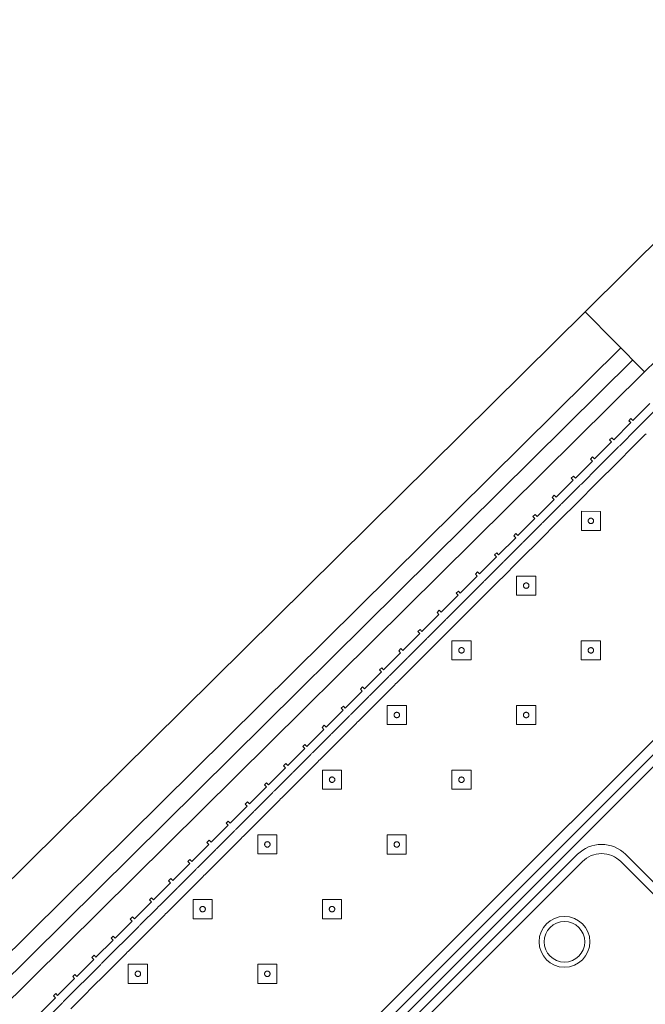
# Model space of a CAD drawing. Header units: metres. Extents: x 2232.4 to 2275.2, y 411.9 to 437.5.
# Tile 5 of 19: x 2241.7 to 2243.5, y 434.3 to 437.2. Entities that reach past the tile are written whole.
import ezdxf

# ---------------------------------------------------------------- set-up
doc = ezdxf.new("R2010")
doc.units = ezdxf.units.M
doc.layers.add('DOOR', color=5, linetype='Continuous')
doc.layers.add('WALL NEW', color=40, linetype='Continuous')
doc.layers.add('NC_N1_BANQUETTES', color=7, linetype='Continuous', lineweight=13)
doc.layers.add('NC_N1_TABLES', color=7, linetype='Continuous', lineweight=13)

# ---------------------------------------------------------------- blocks, each defined once
blk = doc.blocks.new('RP_MODERN_EXTENDED_TRIANGLE_L')
at = {"color": 0, "linetype": 'Continuous', "lineweight": -2}
for points in [[(3.96, 0.035), (3.889, 0.035), (3.889, 0.027), (3.88, 0.027), (3.88, 0.035), (3.809, 0.035), (3.809, 0.027), (3.8, 0.027), (3.8, 0.035), (3.729, 0.035), (3.729, 0.027), (3.72, 0.027), (3.72, 0.035), (3.649, 0.035), (3.649, 0.027), (3.64, 0.027), (3.64, 0.035), (3.569, 0.035), (3.569, 0.027), (3.56, 0.027), (3.56, 0.035), (3.489, 0.035), (3.489, 0.027), (3.48, 0.027), (3.48, 0.035), (3.409, 0.035), (3.409, 0.027), (3.4, 0.027), (3.4, 0.035), (3.329, 0.035), (3.329, 0.027), (3.32, 0.027), (3.32, 0.035), (3.249, 0.035), (3.249, 0.027), (3.24, 0.027), (3.24, 0.035), (3.169, 0.035), (3.169, 0.027), (3.16, 0.027), (3.16, 0.035), (3.089, 0.035), (3.089, 0.027), (3.08, 0.027), (3.08, 0.035), (3.009, 0.035), (3.009, 0.027), (3, 0.027), (3, 0.035), (2.929, 0.035), (2.929, 0.027), (2.92, 0.027), (2.92, 0.035), (2.849, 0.035), (2.849, 0.027), (2.84, 0.027), (2.84, 0.035), (2.769, 0.035), (2.769, 0.027), (2.76, 0.027), (2.76, 0.035), (2.689, 0.035), (2.689, 0.027), (2.68, 0.027), (2.68, 0.035), (2.609, 0.035), (2.609, 0.027), (2.6, 0.027), (2.6, 0.035), (2.529, 0.035), (2.529, 0.027), (2.52, 0.027), (2.52, 0.035), (2.449, 0.035), (2.449, 0.027), (2.44, 0.027), (2.44, 0.035), (2.369, 0.035), (2.369, 0.027), (2.36, 0.027), (2.36, 0.035), (2.289, 0.035), (2.289, 0.027), (2.28, 0.027), (2.28, 0.035), (2.209, 0.035), (2.209, 0.027), (2.2, 0.027), (2.2, 0.035), (2.129, 0.035), (2.129, 0.027), (2.12, 0.027), (2.12, 0.035), (2.049, 0.035), (2.049, 0.027), (2.04, 0.027), (2.04, 0.035), (1.969, 0.035), (1.969, 0.027), (1.96, 0.027), (1.96, 0.035), (1.889, 0.035), (1.889, 0.027), (1.88, 0.027), (1.88, 0.035), (1.809, 0.035), (1.809, 0.027), (1.8, 0.027), (1.8, 0.035), (1.729, 0.035), (1.729, 0.027), (1.72, 0.027), (1.72, 0.035), (1.649, 0.035), (1.649, 0.027), (1.64, 0.027), (1.64, 0.035), (1.569, 0.035), (1.569, 0.027), (1.56, 0.027), (1.56, 0.035), (1.489, 0.035), (1.489, 0.027), (1.48, 0.027), (1.48, 0.035), (1.409, 0.035)], [(0.8, 4.1), (0.8, 0.8), (4.1, 0.8)], [(3.96, 0.06), (3.889, 0.06), (3.8865, 0.0599), (3.8845, 0.0596), (3.8825, 0.0599), (3.88, 0.06), (3.809, 0.06), (3.8065, 0.0599), (3.8045, 0.0596), (3.8025, 0.0599), (3.8, 0.06), (3.729, 0.06), (3.7265, 0.0599), (3.7245, 0.0596), (3.7225, 0.0599), (3.72, 0.06), (3.649, 0.06), (3.6465, 0.0599), (3.6445, 0.0596), (3.6425, 0.0599), (3.64, 0.06), (3.569, 0.06), (3.5665, 0.0599), (3.5645, 0.0596), (3.5625, 0.0599), (3.56, 0.06), (3.489, 0.06), (3.4865, 0.0599), (3.4845, 0.0596), (3.4825, 0.0599), (3.48, 0.06), (3.409, 0.06), (3.4065, 0.0599), (3.4045, 0.0596), (3.4025, 0.0599), (3.4, 0.06), (3.329, 0.06), (3.3265, 0.0599), (3.3245, 0.0596), (3.3225, 0.0599), (3.32, 0.06), (3.249, 0.06), (3.2465, 0.0599), (3.2445, 0.0596), (3.2425, 0.0599), (3.24, 0.06), (3.169, 0.06), (3.1665, 0.0599), (3.1645, 0.0596), (3.1625, 0.0599), (3.16, 0.06), (3.089, 0.06), (3.0865, 0.0599), (3.0845, 0.0596), (3.0825, 0.0599), (3.08, 0.06), (3.009, 0.06), (3.0065, 0.0599), (3.0045, 0.0596), (3.0025, 0.0599), (3, 0.06), (2.929, 0.06), (2.9265, 0.0599), (2.9245, 0.0596), (2.9225, 0.0599), (2.92, 0.06), (2.849, 0.06), (2.8465, 0.0599), (2.8445, 0.0596), (2.8425, 0.0599), (2.84, 0.06), (2.769, 0.06), (2.7665, 0.0599), (2.7645, 0.0596), (2.7625, 0.0599), (2.76, 0.06), (2.689, 0.06), (2.6865, 0.0599), (2.6845, 0.0596), (2.6825, 0.0599), (2.68, 0.06), (2.609, 0.06), (2.6065, 0.0599), (2.6045, 0.0596), (2.6025, 0.0599), (2.6, 0.06), (2.529, 0.06), (2.5265, 0.0599), (2.5245, 0.0596), (2.5225, 0.0599), (2.52, 0.06), (2.449, 0.06), (2.4465, 0.0599), (2.4445, 0.0596), (2.4425, 0.0599), (2.44, 0.06), (2.369, 0.06), (2.3665, 0.0599), (2.3645, 0.0596), (2.3625, 0.0599), (2.36, 0.06), (2.289, 0.06), (2.2865, 0.0599), (2.2845, 0.0596), (2.2825, 0.0599), (2.28, 0.06), (2.209, 0.06), (2.2065, 0.0599), (2.2045, 0.0596), (2.2025, 0.0599), (2.2, 0.06), (2.129, 0.06), (2.1265, 0.0599), (2.1245, 0.0596), (2.1225, 0.0599), (2.12, 0.06), (2.049, 0.06), (2.0465, 0.0599), (2.0445, 0.0596), (2.0425, 0.0599), (2.04, 0.06), (1.969, 0.06), (1.9665, 0.0599), (1.9645, 0.0596), (1.9625, 0.0599), (1.96, 0.06), (1.889, 0.06), (1.8865, 0.0599), (1.8845, 0.0596), (1.8825, 0.0599), (1.88, 0.06), (1.809, 0.06), (1.8065, 0.0599), (1.8045, 0.0596), (1.8025, 0.0599), (1.8, 0.06), (1.729, 0.06), (1.7265, 0.0599), (1.7245, 0.0596), (1.7225, 0.0599), (1.72, 0.06), (1.649, 0.06), (1.6465, 0.0599), (1.6445, 0.0596), (1.6425, 0.0599), (1.64, 0.06), (1.569, 0.06), (1.5665, 0.0599), (1.5645, 0.0596), (1.5625, 0.0599), (1.56, 0.06), (1.489, 0.06), (1.4865, 0.0599), (1.4845, 0.0596), (1.4825, 0.0599), (1.48, 0.06), (1.409, 0.06)], [(0.775, 4.1), (0.775, 0.8), (0.7751, 0.7975), (0.7755, 0.7951), (0.7761, 0.7927), (0.7769, 0.7904), (0.778, 0.7882), (0.7792, 0.7861), (0.7807, 0.7841), (0.7823, 0.7823), (0.7841, 0.7807), (0.7861, 0.7792), (0.7882, 0.778), (0.7904, 0.7769), (0.7927, 0.7761), (0.7951, 0.7755), (0.7975, 0.7751), (0.8, 0.775), (4.1, 0.775)], [(3.88, 0.09), (3.809, 0.09), (3.8045, 0.0898), (3.8, 0.09), (3.729, 0.09), (3.7245, 0.0898), (3.72, 0.09), (3.649, 0.09), (3.6445, 0.0898), (3.64, 0.09), (3.569, 0.09), (3.5645, 0.0898), (3.56, 0.09), (3.489, 0.09), (3.4845, 0.0898), (3.48, 0.09), (3.409, 0.09), (3.4045, 0.0898), (3.4, 0.09), (3.329, 0.09), (3.3245, 0.0898), (3.32, 0.09), (3.249, 0.09), (3.2445, 0.0898), (3.24, 0.09), (3.169, 0.09), (3.1645, 0.0898), (3.16, 0.09), (3.089, 0.09), (3.0845, 0.0898), (3.08, 0.09), (3.009, 0.09), (3.0045, 0.0898), (3, 0.09), (2.929, 0.09), (2.9245, 0.0898), (2.92, 0.09), (2.849, 0.09), (2.8445, 0.0898), (2.84, 0.09), (2.769, 0.09), (2.7645, 0.0898), (2.76, 0.09), (2.689, 0.09), (2.6845, 0.0898), (2.68, 0.09), (2.609, 0.09), (2.6045, 0.0898), (2.6, 0.09), (2.529, 0.09), (2.5245, 0.0898), (2.52, 0.09), (2.449, 0.09), (2.4445, 0.0898), (2.44, 0.09), (2.369, 0.09), (2.3645, 0.0898), (2.36, 0.09), (2.289, 0.09), (2.2845, 0.0898), (2.28, 0.09), (2.209, 0.09), (2.2045, 0.0898), (2.2, 0.09), (2.129, 0.09), (2.1245, 0.0898), (2.12, 0.09), (2.049, 0.09), (2.0445, 0.0898), (2.04, 0.09), (1.969, 0.09), (1.9645, 0.0898), (1.96, 0.09), (1.889, 0.09), (1.8845, 0.0898), (1.88, 0.09), (1.809, 0.09), (1.8045, 0.0898), (1.8, 0.09), (1.729, 0.09), (1.7245, 0.0898), (1.72, 0.09), (1.649, 0.09), (1.6445, 0.0898), (1.64, 0.09), (1.569, 0.09), (1.5645, 0.0898), (1.56, 0.09), (1.489, 0.09), (1.4845, 0.0898), (1.48, 0.09)], [(0.745, 4.1), (0.745, 0.8), (0.7453, 0.7946), (0.7461, 0.7893), (0.7474, 0.784), (0.7492, 0.779), (0.7515, 0.7741), (0.7543, 0.7694), (0.7575, 0.7651), (0.7611, 0.7611), (0.7651, 0.7575), (0.7694, 0.7543), (0.7741, 0.7515), (0.779, 0.7492), (0.784, 0.7474), (0.7893, 0.7461), (0.7946, 0.7453), (0.8, 0.745), (4.1, 0.745)]]:
    blk.add_lwpolyline(points, dxfattribs=at)
for points in [[(2.047, 0.387), (2.087, 0.427), (2.047, 0.467), (2.007, 0.427)], [(2.317, 0.387), (2.357, 0.427), (2.317, 0.467), (2.277, 0.427)], [(2.587, 0.387), (2.627, 0.427), (2.587, 0.467), (2.547, 0.427)], [(2.857, 0.387), (2.897, 0.427), (2.857, 0.467), (2.817, 0.427)], [(3.127, 0.387), (3.167, 0.427), (3.127, 0.467), (3.087, 0.427)], [(3.397, 0.387), (3.437, 0.427), (3.397, 0.467), (3.357, 0.427)], [(2.055, 0.427), (2.055, 0.4262), (2.0548, 0.4254), (2.0547, 0.4247), (2.0544, 0.4239), (2.0541, 0.4232), (2.0537, 0.4226), (2.0532, 0.4219), (2.0527, 0.4213), (2.0521, 0.4208), (2.0514, 0.4203), (2.0508, 0.4199), (2.0501, 0.4196), (2.0493, 0.4193), (2.0486, 0.4192), (2.0478, 0.419), (2.047, 0.419), (2.0462, 0.419), (2.0454, 0.4192), (2.0447, 0.4193), (2.0439, 0.4196), (2.0432, 0.4199), (2.0426, 0.4203), (2.0419, 0.4208), (2.0413, 0.4213), (2.0408, 0.4219), (2.0403, 0.4226), (2.0399, 0.4232), (2.0396, 0.4239), (2.0393, 0.4247), (2.0392, 0.4254), (2.039, 0.4262), (2.039, 0.427), (2.039, 0.4278), (2.0392, 0.4286), (2.0393, 0.4293), (2.0396, 0.4301), (2.0399, 0.4308), (2.0403, 0.4314), (2.0408, 0.4321), (2.0413, 0.4327), (2.0419, 0.4332), (2.0426, 0.4337), (2.0432, 0.4341), (2.0439, 0.4344), (2.0447, 0.4347), (2.0454, 0.4348), (2.0462, 0.435), (2.047, 0.435), (2.0478, 0.435), (2.0486, 0.4348), (2.0493, 0.4347), (2.0501, 0.4344), (2.0508, 0.4341), (2.0514, 0.4337), (2.0521, 0.4332), (2.0527, 0.4327), (2.0532, 0.4321), (2.0537, 0.4314), (2.0541, 0.4308), (2.0544, 0.4301), (2.0547, 0.4293), (2.0548, 0.4286), (2.055, 0.4278)], [(2.325, 0.427), (2.325, 0.4262), (2.3248, 0.4254), (2.3247, 0.4247), (2.3244, 0.4239), (2.3241, 0.4232), (2.3237, 0.4226), (2.3232, 0.4219), (2.3227, 0.4213), (2.3221, 0.4208), (2.3214, 0.4203), (2.3208, 0.4199), (2.3201, 0.4196), (2.3193, 0.4193), (2.3186, 0.4192), (2.3178, 0.419), (2.317, 0.419), (2.3162, 0.419), (2.3154, 0.4192), (2.3147, 0.4193), (2.3139, 0.4196), (2.3132, 0.4199), (2.3126, 0.4203), (2.3119, 0.4208), (2.3113, 0.4213), (2.3108, 0.4219), (2.3103, 0.4226), (2.3099, 0.4232), (2.3096, 0.4239), (2.3093, 0.4247), (2.3092, 0.4254), (2.309, 0.4262), (2.309, 0.427), (2.309, 0.4278), (2.3092, 0.4286), (2.3093, 0.4293), (2.3096, 0.4301), (2.3099, 0.4308), (2.3103, 0.4314), (2.3108, 0.4321), (2.3113, 0.4327), (2.3119, 0.4332), (2.3126, 0.4337), (2.3132, 0.4341), (2.3139, 0.4344), (2.3147, 0.4347), (2.3154, 0.4348), (2.3162, 0.435), (2.317, 0.435), (2.3178, 0.435), (2.3186, 0.4348), (2.3193, 0.4347), (2.3201, 0.4344), (2.3208, 0.4341), (2.3214, 0.4337), (2.3221, 0.4332), (2.3227, 0.4327), (2.3232, 0.4321), (2.3237, 0.4314), (2.3241, 0.4308), (2.3244, 0.4301), (2.3247, 0.4293), (2.3248, 0.4286), (2.325, 0.4278)], [(2.595, 0.427), (2.595, 0.4262), (2.5948, 0.4254), (2.5947, 0.4247), (2.5944, 0.4239), (2.5941, 0.4232), (2.5937, 0.4226), (2.5932, 0.4219), (2.5927, 0.4213), (2.5921, 0.4208), (2.5914, 0.4203), (2.5908, 0.4199), (2.5901, 0.4196), (2.5893, 0.4193), (2.5886, 0.4192), (2.5878, 0.419), (2.587, 0.419), (2.5862, 0.419), (2.5854, 0.4192), (2.5847, 0.4193), (2.5839, 0.4196), (2.5832, 0.4199), (2.5826, 0.4203), (2.5819, 0.4208), (2.5813, 0.4213), (2.5808, 0.4219), (2.5803, 0.4226), (2.5799, 0.4232), (2.5796, 0.4239), (2.5793, 0.4247), (2.5792, 0.4254), (2.579, 0.4262), (2.579, 0.427), (2.579, 0.4278), (2.5792, 0.4286), (2.5793, 0.4293), (2.5796, 0.4301), (2.5799, 0.4308), (2.5803, 0.4314), (2.5808, 0.4321), (2.5813, 0.4327), (2.5819, 0.4332), (2.5826, 0.4337), (2.5832, 0.4341), (2.5839, 0.4344), (2.5847, 0.4347), (2.5854, 0.4348), (2.5862, 0.435), (2.587, 0.435), (2.5878, 0.435), (2.5886, 0.4348), (2.5893, 0.4347), (2.5901, 0.4344), (2.5908, 0.4341), (2.5914, 0.4337), (2.5921, 0.4332), (2.5927, 0.4327), (2.5932, 0.4321), (2.5937, 0.4314), (2.5941, 0.4308), (2.5944, 0.4301), (2.5947, 0.4293), (2.5948, 0.4286), (2.595, 0.4278)], [(2.865, 0.427), (2.865, 0.4262), (2.8648, 0.4254), (2.8647, 0.4247), (2.8644, 0.4239), (2.8641, 0.4232), (2.8637, 0.4226), (2.8632, 0.4219), (2.8627, 0.4213), (2.8621, 0.4208), (2.8614, 0.4203), (2.8608, 0.4199), (2.8601, 0.4196), (2.8593, 0.4193), (2.8586, 0.4192), (2.8578, 0.419), (2.857, 0.419), (2.8562, 0.419), (2.8554, 0.4192), (2.8547, 0.4193), (2.8539, 0.4196), (2.8532, 0.4199), (2.8526, 0.4203), (2.8519, 0.4208), (2.8513, 0.4213), (2.8508, 0.4219), (2.8503, 0.4226), (2.8499, 0.4232), (2.8496, 0.4239), (2.8493, 0.4247), (2.8492, 0.4254), (2.849, 0.4262), (2.849, 0.427), (2.849, 0.4278), (2.8492, 0.4286), (2.8493, 0.4293), (2.8496, 0.4301), (2.8499, 0.4308), (2.8503, 0.4314), (2.8508, 0.4321), (2.8513, 0.4327), (2.8519, 0.4332), (2.8526, 0.4337), (2.8532, 0.4341), (2.8539, 0.4344), (2.8547, 0.4347), (2.8554, 0.4348), (2.8562, 0.435), (2.857, 0.435), (2.8578, 0.435), (2.8586, 0.4348), (2.8593, 0.4347), (2.8601, 0.4344), (2.8608, 0.4341), (2.8614, 0.4337), (2.8621, 0.4332), (2.8627, 0.4327), (2.8632, 0.4321), (2.8637, 0.4314), (2.8641, 0.4308), (2.8644, 0.4301), (2.8647, 0.4293), (2.8648, 0.4286), (2.865, 0.4278)], [(3.135, 0.427), (3.135, 0.4262), (3.1348, 0.4254), (3.1347, 0.4247), (3.1344, 0.4239), (3.1341, 0.4232), (3.1337, 0.4226), (3.1332, 0.4219), (3.1327, 0.4213), (3.1321, 0.4208), (3.1314, 0.4203), (3.1308, 0.4199), (3.1301, 0.4196), (3.1293, 0.4193), (3.1286, 0.4192), (3.1278, 0.419), (3.127, 0.419), (3.1262, 0.419), (3.1254, 0.4192), (3.1247, 0.4193), (3.1239, 0.4196), (3.1232, 0.4199), (3.1226, 0.4203), (3.1219, 0.4208), (3.1213, 0.4213), (3.1208, 0.4219), (3.1203, 0.4226), (3.1199, 0.4232), (3.1196, 0.4239), (3.1193, 0.4247), (3.1192, 0.4254), (3.119, 0.4262), (3.119, 0.427), (3.119, 0.4278), (3.1192, 0.4286), (3.1193, 0.4293), (3.1196, 0.4301), (3.1199, 0.4308), (3.1203, 0.4314), (3.1208, 0.4321), (3.1213, 0.4327), (3.1219, 0.4332), (3.1226, 0.4337), (3.1232, 0.4341), (3.1239, 0.4344), (3.1247, 0.4347), (3.1254, 0.4348), (3.1262, 0.435), (3.127, 0.435), (3.1278, 0.435), (3.1286, 0.4348), (3.1293, 0.4347), (3.1301, 0.4344), (3.1308, 0.4341), (3.1314, 0.4337), (3.1321, 0.4332), (3.1327, 0.4327), (3.1332, 0.4321), (3.1337, 0.4314), (3.1341, 0.4308), (3.1344, 0.4301), (3.1347, 0.4293), (3.1348, 0.4286), (3.135, 0.4278)], [(3.405, 0.427), (3.405, 0.4262), (3.4048, 0.4254), (3.4047, 0.4247), (3.4044, 0.4239), (3.4041, 0.4232), (3.4037, 0.4226), (3.4032, 0.4219), (3.4027, 0.4213), (3.4021, 0.4208), (3.4014, 0.4203), (3.4008, 0.4199), (3.4001, 0.4196), (3.3993, 0.4193), (3.3986, 0.4192), (3.3978, 0.419), (3.397, 0.419), (3.3962, 0.419), (3.3954, 0.4192), (3.3947, 0.4193), (3.3939, 0.4196), (3.3932, 0.4199), (3.3926, 0.4203), (3.3919, 0.4208), (3.3913, 0.4213), (3.3908, 0.4219), (3.3903, 0.4226), (3.3899, 0.4232), (3.3896, 0.4239), (3.3893, 0.4247), (3.3892, 0.4254), (3.389, 0.4262), (3.389, 0.427), (3.389, 0.4278), (3.3892, 0.4286), (3.3893, 0.4293), (3.3896, 0.4301), (3.3899, 0.4308), (3.3903, 0.4314), (3.3908, 0.4321), (3.3913, 0.4327), (3.3919, 0.4332), (3.3926, 0.4337), (3.3932, 0.4341), (3.3939, 0.4344), (3.3947, 0.4347), (3.3954, 0.4348), (3.3962, 0.435), (3.397, 0.435), (3.3978, 0.435), (3.3986, 0.4348), (3.3993, 0.4347), (3.4001, 0.4344), (3.4008, 0.4341), (3.4014, 0.4337), (3.4021, 0.4332), (3.4027, 0.4327), (3.4032, 0.4321), (3.4037, 0.4314), (3.4041, 0.4308), (3.4044, 0.4301), (3.4047, 0.4293), (3.4048, 0.4286), (3.405, 0.4278)], [(1.777, 0.117), (1.817, 0.157), (1.777, 0.197), (1.737, 0.157)], [(2.047, 0.117), (2.087, 0.157), (2.047, 0.197), (2.007, 0.157)], [(2.317, 0.117), (2.357, 0.157), (2.317, 0.197), (2.277, 0.157)], [(2.587, 0.117), (2.627, 0.157), (2.587, 0.197), (2.547, 0.157)], [(2.857, 0.117), (2.897, 0.157), (2.857, 0.197), (2.817, 0.157)], [(3.127, 0.117), (3.167, 0.157), (3.127, 0.197), (3.087, 0.157)], [(3.397, 0.117), (3.437, 0.157), (3.397, 0.197), (3.357, 0.157)], [(3.667, 0.117), (3.707, 0.157), (3.667, 0.197), (3.627, 0.157)], [(1.785, 0.157), (1.785, 0.1562), (1.7848, 0.1554), (1.7847, 0.1547), (1.7844, 0.1539), (1.7841, 0.1532), (1.7837, 0.1526), (1.7832, 0.1519), (1.7827, 0.1513), (1.7821, 0.1508), (1.7814, 0.1503), (1.7808, 0.1499), (1.7801, 0.1496), (1.7793, 0.1493), (1.7786, 0.1492), (1.7778, 0.149), (1.777, 0.149), (1.7762, 0.149), (1.7754, 0.1492), (1.7747, 0.1493), (1.7739, 0.1496), (1.7732, 0.1499), (1.7726, 0.1503), (1.7719, 0.1508), (1.7713, 0.1513), (1.7708, 0.1519), (1.7703, 0.1526), (1.7699, 0.1532), (1.7696, 0.1539), (1.7693, 0.1547), (1.7692, 0.1554), (1.769, 0.1562), (1.769, 0.157), (1.769, 0.1578), (1.7692, 0.1586), (1.7693, 0.1593), (1.7696, 0.1601), (1.7699, 0.1608), (1.7703, 0.1614), (1.7708, 0.1621), (1.7713, 0.1627), (1.7719, 0.1632), (1.7726, 0.1637), (1.7732, 0.1641), (1.7739, 0.1644), (1.7747, 0.1647), (1.7754, 0.1648), (1.7762, 0.165), (1.777, 0.165), (1.7778, 0.165), (1.7786, 0.1648), (1.7793, 0.1647), (1.7801, 0.1644), (1.7808, 0.1641), (1.7814, 0.1637), (1.7821, 0.1632), (1.7827, 0.1627), (1.7832, 0.1621), (1.7837, 0.1614), (1.7841, 0.1608), (1.7844, 0.1601), (1.7847, 0.1593), (1.7848, 0.1586), (1.785, 0.1578)], [(2.055, 0.157), (2.055, 0.1562), (2.0548, 0.1554), (2.0547, 0.1547), (2.0544, 0.1539), (2.0541, 0.1532), (2.0537, 0.1526), (2.0532, 0.1519), (2.0527, 0.1513), (2.0521, 0.1508), (2.0514, 0.1503), (2.0508, 0.1499), (2.0501, 0.1496), (2.0493, 0.1493), (2.0486, 0.1492), (2.0478, 0.149), (2.047, 0.149), (2.0462, 0.149), (2.0454, 0.1492), (2.0447, 0.1493), (2.0439, 0.1496), (2.0432, 0.1499), (2.0426, 0.1503), (2.0419, 0.1508), (2.0413, 0.1513), (2.0408, 0.1519), (2.0403, 0.1526), (2.0399, 0.1532), (2.0396, 0.1539), (2.0393, 0.1547), (2.0392, 0.1554), (2.039, 0.1562), (2.039, 0.157), (2.039, 0.1578), (2.0392, 0.1586), (2.0393, 0.1593), (2.0396, 0.1601), (2.0399, 0.1608), (2.0403, 0.1614), (2.0408, 0.1621), (2.0413, 0.1627), (2.0419, 0.1632), (2.0426, 0.1637), (2.0432, 0.1641), (2.0439, 0.1644), (2.0447, 0.1647), (2.0454, 0.1648), (2.0462, 0.165), (2.047, 0.165), (2.0478, 0.165), (2.0486, 0.1648), (2.0493, 0.1647), (2.0501, 0.1644), (2.0508, 0.1641), (2.0514, 0.1637), (2.0521, 0.1632), (2.0527, 0.1627), (2.0532, 0.1621), (2.0537, 0.1614), (2.0541, 0.1608), (2.0544, 0.1601), (2.0547, 0.1593), (2.0548, 0.1586), (2.055, 0.1578)], [(2.325, 0.157), (2.325, 0.1562), (2.3248, 0.1554), (2.3247, 0.1547), (2.3244, 0.1539), (2.3241, 0.1532), (2.3237, 0.1526), (2.3232, 0.1519), (2.3227, 0.1513), (2.3221, 0.1508), (2.3214, 0.1503), (2.3208, 0.1499), (2.3201, 0.1496), (2.3193, 0.1493), (2.3186, 0.1492), (2.3178, 0.149), (2.317, 0.149), (2.3162, 0.149), (2.3154, 0.1492), (2.3147, 0.1493), (2.3139, 0.1496), (2.3132, 0.1499), (2.3126, 0.1503), (2.3119, 0.1508), (2.3113, 0.1513), (2.3108, 0.1519), (2.3103, 0.1526), (2.3099, 0.1532), (2.3096, 0.1539), (2.3093, 0.1547), (2.3092, 0.1554), (2.309, 0.1562), (2.309, 0.157), (2.309, 0.1578), (2.3092, 0.1586), (2.3093, 0.1593), (2.3096, 0.1601), (2.3099, 0.1608), (2.3103, 0.1614), (2.3108, 0.1621), (2.3113, 0.1627), (2.3119, 0.1632), (2.3126, 0.1637), (2.3132, 0.1641), (2.3139, 0.1644), (2.3147, 0.1647), (2.3154, 0.1648), (2.3162, 0.165), (2.317, 0.165), (2.3178, 0.165), (2.3186, 0.1648), (2.3193, 0.1647), (2.3201, 0.1644), (2.3208, 0.1641), (2.3214, 0.1637), (2.3221, 0.1632), (2.3227, 0.1627), (2.3232, 0.1621), (2.3237, 0.1614), (2.3241, 0.1608), (2.3244, 0.1601), (2.3247, 0.1593), (2.3248, 0.1586), (2.325, 0.1578)], [(2.595, 0.157), (2.595, 0.1562), (2.5948, 0.1554), (2.5947, 0.1547), (2.5944, 0.1539), (2.5941, 0.1532), (2.5937, 0.1526), (2.5932, 0.1519), (2.5927, 0.1513), (2.5921, 0.1508), (2.5914, 0.1503), (2.5908, 0.1499), (2.5901, 0.1496), (2.5893, 0.1493), (2.5886, 0.1492), (2.5878, 0.149), (2.587, 0.149), (2.5862, 0.149), (2.5854, 0.1492), (2.5847, 0.1493), (2.5839, 0.1496), (2.5832, 0.1499), (2.5826, 0.1503), (2.5819, 0.1508), (2.5813, 0.1513), (2.5808, 0.1519), (2.5803, 0.1526), (2.5799, 0.1532), (2.5796, 0.1539), (2.5793, 0.1547), (2.5792, 0.1554), (2.579, 0.1562), (2.579, 0.157), (2.579, 0.1578), (2.5792, 0.1586), (2.5793, 0.1593), (2.5796, 0.1601), (2.5799, 0.1608), (2.5803, 0.1614), (2.5808, 0.1621), (2.5813, 0.1627), (2.5819, 0.1632), (2.5826, 0.1637), (2.5832, 0.1641), (2.5839, 0.1644), (2.5847, 0.1647), (2.5854, 0.1648), (2.5862, 0.165), (2.587, 0.165), (2.5878, 0.165), (2.5886, 0.1648), (2.5893, 0.1647), (2.5901, 0.1644), (2.5908, 0.1641), (2.5914, 0.1637), (2.5921, 0.1632), (2.5927, 0.1627), (2.5932, 0.1621), (2.5937, 0.1614), (2.5941, 0.1608), (2.5944, 0.1601), (2.5947, 0.1593), (2.5948, 0.1586), (2.595, 0.1578)], [(2.865, 0.157), (2.865, 0.1562), (2.8648, 0.1554), (2.8647, 0.1547), (2.8644, 0.1539), (2.8641, 0.1532), (2.8637, 0.1526), (2.8632, 0.1519), (2.8627, 0.1513), (2.8621, 0.1508), (2.8614, 0.1503), (2.8608, 0.1499), (2.8601, 0.1496), (2.8593, 0.1493), (2.8586, 0.1492), (2.8578, 0.149), (2.857, 0.149), (2.8562, 0.149), (2.8554, 0.1492), (2.8547, 0.1493), (2.8539, 0.1496), (2.8532, 0.1499), (2.8526, 0.1503), (2.8519, 0.1508), (2.8513, 0.1513), (2.8508, 0.1519), (2.8503, 0.1526), (2.8499, 0.1532), (2.8496, 0.1539), (2.8493, 0.1547), (2.8492, 0.1554), (2.849, 0.1562), (2.849, 0.157), (2.849, 0.1578), (2.8492, 0.1586), (2.8493, 0.1593), (2.8496, 0.1601), (2.8499, 0.1608), (2.8503, 0.1614), (2.8508, 0.1621), (2.8513, 0.1627), (2.8519, 0.1632), (2.8526, 0.1637), (2.8532, 0.1641), (2.8539, 0.1644), (2.8547, 0.1647), (2.8554, 0.1648), (2.8562, 0.165), (2.857, 0.165), (2.8578, 0.165), (2.8586, 0.1648), (2.8593, 0.1647), (2.8601, 0.1644), (2.8608, 0.1641), (2.8614, 0.1637), (2.8621, 0.1632), (2.8627, 0.1627), (2.8632, 0.1621), (2.8637, 0.1614), (2.8641, 0.1608), (2.8644, 0.1601), (2.8647, 0.1593), (2.8648, 0.1586), (2.865, 0.1578)], [(3.135, 0.157), (3.135, 0.1562), (3.1348, 0.1554), (3.1347, 0.1547), (3.1344, 0.1539), (3.1341, 0.1532), (3.1337, 0.1526), (3.1332, 0.1519), (3.1327, 0.1513), (3.1321, 0.1508), (3.1314, 0.1503), (3.1308, 0.1499), (3.1301, 0.1496), (3.1293, 0.1493), (3.1286, 0.1492), (3.1278, 0.149), (3.127, 0.149), (3.1262, 0.149), (3.1254, 0.1492), (3.1247, 0.1493), (3.1239, 0.1496), (3.1232, 0.1499), (3.1226, 0.1503), (3.1219, 0.1508), (3.1213, 0.1513), (3.1208, 0.1519), (3.1203, 0.1526), (3.1199, 0.1532), (3.1196, 0.1539), (3.1193, 0.1547), (3.1192, 0.1554), (3.119, 0.1562), (3.119, 0.157), (3.119, 0.1578), (3.1192, 0.1586), (3.1193, 0.1593), (3.1196, 0.1601), (3.1199, 0.1608), (3.1203, 0.1614), (3.1208, 0.1621), (3.1213, 0.1627), (3.1219, 0.1632), (3.1226, 0.1637), (3.1232, 0.1641), (3.1239, 0.1644), (3.1247, 0.1647), (3.1254, 0.1648), (3.1262, 0.165), (3.127, 0.165), (3.1278, 0.165), (3.1286, 0.1648), (3.1293, 0.1647), (3.1301, 0.1644), (3.1308, 0.1641), (3.1314, 0.1637), (3.1321, 0.1632), (3.1327, 0.1627), (3.1332, 0.1621), (3.1337, 0.1614), (3.1341, 0.1608), (3.1344, 0.1601), (3.1347, 0.1593), (3.1348, 0.1586), (3.135, 0.1578)], [(3.405, 0.157), (3.405, 0.1562), (3.4048, 0.1554), (3.4047, 0.1547), (3.4044, 0.1539), (3.4041, 0.1532), (3.4037, 0.1526), (3.4032, 0.1519), (3.4027, 0.1513), (3.4021, 0.1508), (3.4014, 0.1503), (3.4008, 0.1499), (3.4001, 0.1496), (3.3993, 0.1493), (3.3986, 0.1492), (3.3978, 0.149), (3.397, 0.149), (3.3962, 0.149), (3.3954, 0.1492), (3.3947, 0.1493), (3.3939, 0.1496), (3.3932, 0.1499), (3.3926, 0.1503), (3.3919, 0.1508), (3.3913, 0.1513), (3.3908, 0.1519), (3.3903, 0.1526), (3.3899, 0.1532), (3.3896, 0.1539), (3.3893, 0.1547), (3.3892, 0.1554), (3.389, 0.1562), (3.389, 0.157), (3.389, 0.1578), (3.3892, 0.1586), (3.3893, 0.1593), (3.3896, 0.1601), (3.3899, 0.1608), (3.3903, 0.1614), (3.3908, 0.1621), (3.3913, 0.1627), (3.3919, 0.1632), (3.3926, 0.1637), (3.3932, 0.1641), (3.3939, 0.1644), (3.3947, 0.1647), (3.3954, 0.1648), (3.3962, 0.165), (3.397, 0.165), (3.3978, 0.165), (3.3986, 0.1648), (3.3993, 0.1647), (3.4001, 0.1644), (3.4008, 0.1641), (3.4014, 0.1637), (3.4021, 0.1632), (3.4027, 0.1627), (3.4032, 0.1621), (3.4037, 0.1614), (3.4041, 0.1608), (3.4044, 0.1601), (3.4047, 0.1593), (3.4048, 0.1586), (3.405, 0.1578)], [(3.675, 0.157), (3.675, 0.1562), (3.6748, 0.1554), (3.6747, 0.1547), (3.6744, 0.1539), (3.6741, 0.1532), (3.6737, 0.1526), (3.6732, 0.1519), (3.6727, 0.1513), (3.6721, 0.1508), (3.6714, 0.1503), (3.6708, 0.1499), (3.6701, 0.1496), (3.6693, 0.1493), (3.6686, 0.1492), (3.6678, 0.149), (3.667, 0.149), (3.6662, 0.149), (3.6654, 0.1492), (3.6647, 0.1493), (3.6639, 0.1496), (3.6632, 0.1499), (3.6626, 0.1503), (3.6619, 0.1508), (3.6613, 0.1513), (3.6608, 0.1519), (3.6603, 0.1526), (3.6599, 0.1532), (3.6596, 0.1539), (3.6593, 0.1547), (3.6592, 0.1554), (3.659, 0.1562), (3.659, 0.157), (3.659, 0.1578), (3.6592, 0.1586), (3.6593, 0.1593), (3.6596, 0.1601), (3.6599, 0.1608), (3.6603, 0.1614), (3.6608, 0.1621), (3.6613, 0.1627), (3.6619, 0.1632), (3.6626, 0.1637), (3.6632, 0.1641), (3.6639, 0.1644), (3.6647, 0.1647), (3.6654, 0.1648), (3.6662, 0.165), (3.667, 0.165), (3.6678, 0.165), (3.6686, 0.1648), (3.6693, 0.1647), (3.6701, 0.1644), (3.6708, 0.1641), (3.6714, 0.1637), (3.6721, 0.1632), (3.6727, 0.1627), (3.6732, 0.1621), (3.6737, 0.1614), (3.6741, 0.1608), (3.6744, 0.1601), (3.6747, 0.1593), (3.6748, 0.1586), (3.675, 0.1578)]]:
    blk.add_lwpolyline(points, close=True, dxfattribs=at)
blk = doc.blocks.new('RP_MODERN_TABLE_4')
at = {"color": 0}
for points in [[(-0.5, -0.375), (0.5, -0.375, 0.414214), (0.6, -0.275), (0.6, 0.275, 0.414214), (0.5, 0.375), (-0.5, 0.375, 0.414214), (-0.6, 0.275), (-0.6, -0.275, 0.414214)], [(-0.495, -0.35), (0.495, -0.35, 0.414214), (0.575, -0.27), (0.575, 0.27, 0.414214), (0.495, 0.35), (-0.495, 0.35, 0.414214), (-0.575, 0.27), (-0.575, -0.27, 0.414214)]]:
    blk.add_lwpolyline(points, format="xyb", close=True, dxfattribs=at)
for centre, radius in [((-0.29, 0.22), 0.075), ((0.29, 0.22), 0.075), ((-0.29, 0.22), 0.06), ((0.29, 0.22), 0.06), ((0, 0), 0.05), ((-0.29, -0.22), 0.075), ((0.29, -0.22), 0.075), ((-0.29, -0.22), 0.06), ((0.29, -0.22), 0.06)]:
    blk.add_circle(centre, radius, dxfattribs=at)

msp = doc.modelspace()

# ---------------------------------------------------------------- linework, layer by layer
at = {"layer": 'DOOR'}
for p, q in [((2239.522, 432.55), (2243.3611, 436.3476)), ((2239.6275, 432.4434), (2243.4666, 436.2409)), ((2239.6626, 432.4078), (2243.5017, 436.2054)), ((2239.6978, 432.3723), (2243.5369, 436.1698))]:
    msp.add_line(p, q, dxfattribs=at)
at = {"layer": 'WALL NEW'}
for p, q in [((2244.232, 437.209), (2243.3611, 436.3476)), ((2244.4078, 437.0313), (2243.5369, 436.1698)), ((2243.3611, 436.3476), (2243.5369, 436.1698))]:
    msp.add_line(p, q, dxfattribs=at)

# ---------------------------------------------------------------- block references
at = {"layer": 'NC_N1_BANQUETTES', "linetype": 'Continuous', "rotation": 224.9851542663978}
msp.add_blockref('RP_MODERN_EXTENDED_TRIANGLE_L', (2244.5243, 437.0975), dxfattribs=at)
at = {"layer": 'NC_N1_TABLES', "linetype": 'Continuous', "rotation": 224.9851542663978}
msp.add_blockref('RP_MODERN_TABLE_4', (2243.2507, 434.128), dxfattribs=at)

doc.saveas('drawing.dxf')
